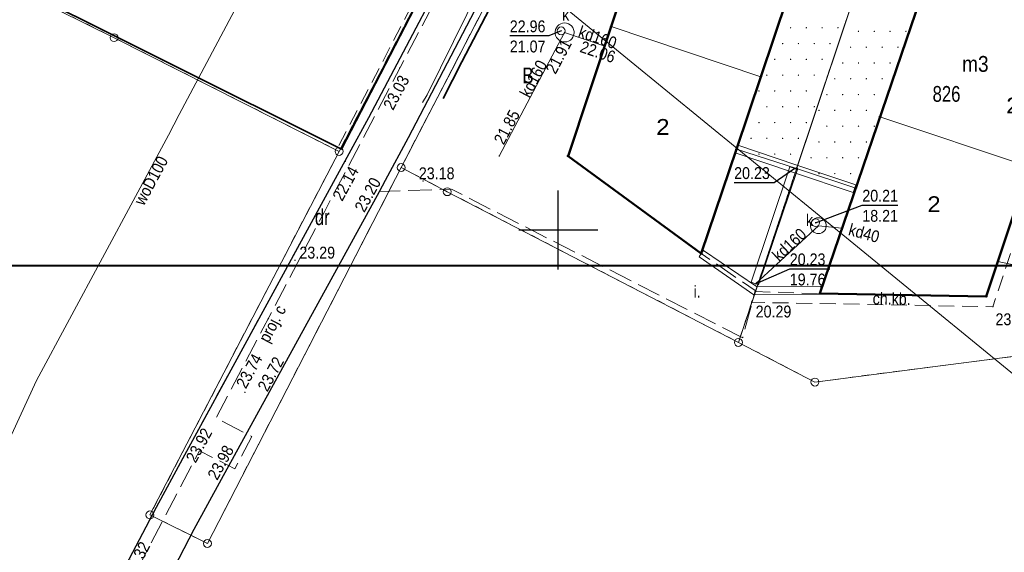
# Model space of a CAD drawing. Header units: metres. Extents: x 6530877 to 6534102, y 6042175 to 6045327.
# Tile 8 of 76: x 6532916 to 6532978, y 6043930 to 6043963. Entities that reach past the tile are written whole.
import ezdxf
from ezdxf.enums import TextEntityAlignment as Align

# ---------------------------------------------------------------- set-up
doc = ezdxf.new("R2010")
doc.units = ezdxf.units.M
doc.header["$MEASUREMENT"] = 0
for name, pattern in [('1.0_0.5', [1.5, 1, -0.5]), ('1.5_0.5', [2, 1.5, -0.5]), ('219-500', [0]), ('egug-500', [1, 0.5, -0.5]), ('suep_wn_500', [0])]:
    doc.linetypes.add(name, pattern=pattern)
doc.layers.get('0').update_dxf_attribs({"color": 2, "linetype": 'CONTINUOUS', "lineweight": 5})
for name, color, linetype in [('202-punkt graniczny', 7, 'CONTINUOUS'), ('210-oznaczenie konturu użytku gruntowego', 7, 'CONTINUOUS'), ('218-kontur użytku gruntowego', 7, 'CONTINUOUS'), ('219-działka ewidencyjna', 7, 'CONTINUOUS'), ('312-budynek ewidencyjny', 7, 'CONTINUOUS'), ('312-oznaczenie budynku ewidencyjnego', 7, 'CONTINUOUS'), ('312-oznaczenie budynku ewidencyjnego-Atr117', 7, 'CONTINUOUS'), ('320-blok - kondygnacja nadziemna', 7, 'CONTINUOUS'), ('320-blok - kondygnacja nadziemna-Atr25', 7, 'CONTINUOUS'), ('blok - nawis-Atr25', 7, 'CONTINUOUS'), ('chodnik', 7, 'CONTINUOUS'), ('chodnik-Atr17', 7, 'CONTINUOUS'), ('inny obiekt zagospodarowania terenu', 7, 'CONTINUOUS'), ('jezdnia', 7, 'CONTINUOUS'), ('komora podziemna', 7, 'CONTINUOUS'), ('krawężnik', 7, 'CONTINUOUS'), ('obszar utwardzony', 7, 'CONTINUOUS'), ('obszar utwardzony-Atr17', 7, 'CONTINUOUS'), ('odwodnienie liniowe', 7, 'CONTINUOUS'), ('ogrodzenie trwałe', 7, 'CONTINUOUS'), ('pikieta sztuczna', 7, 'CONTINUOUS'), ('pikieta sztuczna-Atr2', 7, 'CONTINUOUS'), ('przewód ciepłowniczy - ob. projektowany', 7, 'CONTINUOUS'), ('przewód ciepłowniczy - ob. projektowany-Atr1', 7, 'CONTINUOUS'), ('przewód elektroenergetyczny wysokiego napięcia', 7, 'CONTINUOUS'), ('przewód kanalizacyjny', 7, 'CONTINUOUS'), ('przewód kanalizacyjny-Atr1', 7, 'CONTINUOUS'), ('przewód wodociągowy', 7, 'CONTINUOUS'), ('przewód wodociągowy-Atr1', 7, 'CONTINUOUS'), ('Punkt budynku', 7, 'CONTINUOUS'), ('Ramki i opis wydruku', 7, 'CONTINUOUS'), ('rzędna', 7, 'CONTINUOUS'), ('rzędna-Atr2', 7, 'CONTINUOUS'), ('rzędna-Atr3', 7, 'CONTINUOUS'), ('wjazd do podziemia', 7, 'CONTINUOUS'), ('Wstawianie ramki sekcyjnej z opisem', 7, 'CONTINUOUS'), ('właz do komory lub kanału - okrągły', 7, 'CONTINUOUS'), ('właz do komory lub kanału - okrągły-Atr17', 7, 'CONTINUOUS'), ('ściana oporowa (linia)', 7, 'CONTINUOUS')]:
    doc.layers.add(name, color=color, linetype=linetype)
doc.styles.get("Standard").update_dxf_attribs({"font": 'Working1250', "width": 0.75})
doc.linetypes.add('902-500', pattern='A,3.75,0,[1,ksztalty.shx,S=0.5,R=0,X=0,Y=0],3.75', length=7.5)
doc.linetypes.add('otdn_500', pattern='A,5,0,[21,ksztalty.shx,S=0.5,R=0,X=-1,Y=0]', length=5)
doc.linetypes.add('sukl_500', pattern='A,0.35,0,[22,ksztalty.shx,S=0.5,R=0,X=0,Y=0]', length=0.35)

# ---------------------------------------------------------------- blocks, each defined once
blk = doc.blocks.new('PW02')
at = {"linetype": 'Continuous', "lineweight": 13}
h = blk.add_hatch(color=0, dxfattribs=at)
edge = h.paths.add_edge_path()
edge.add_arc((0, 0), 0.045, 0, 360)
blk = doc.blocks.new('PUNKTBUD')
at = {"color": 0}
blk.add_circle((0, 0), 0.045, dxfattribs=at)
blk = doc.blocks.new('202')
at = {"color": 0, "linetype": 'Continuous', "lineweight": 0}
blk.add_circle((0, 0), 0.25, dxfattribs=at)
blk = doc.blocks.new('PW01')
at = {"linetype": 'Continuous', "lineweight": 13}
h = blk.add_hatch(color=0, dxfattribs=at)
edge = h.paths.add_edge_path()
edge.add_arc((0, 0), 0.045, 0, 360)
blk = doc.blocks.new('US22')
at = {"color": 0, "linetype": 'Continuous', "lineweight": 13}
blk.add_circle((0, 0), 0.25, dxfattribs=at)
blk = doc.blocks.new('RAMKA500K')
at = {"color": 0}
for p, q in [((150, 197.5), (150, 202.5)), ((147.5, 200), (152.5, 200))]:
    blk.add_line(p, q, dxfattribs=at)

msp = doc.modelspace()

# ---------------------------------------------------------------- linework, layer by layer
at = {"layer": '218-kontur użytku gruntowego', "color": 3, "linetype": 'egug-500', "lineweight": 18, "flags": 128}
for points in [[(6532936.13, 6043954.97), (6532950.83, 6043983.22)], [(6532950.83, 6043983.22), (6532936.13, 6043954.97)], [(6532940.06, 6043953.95), (6532954.31, 6043981.42)], [(6532954.31, 6043981.42), (6532940.06, 6043953.95)], [(6532971.52, 6043973.1), (6532961.41, 6043942.88)], [(6532961.41, 6043942.88), (6532971.52, 6043973.1)], [(6532914.76, 6043965.71), (6532921.89, 6043962.17)], [(6532921.89, 6043962.17), (6532936.13, 6043954.97)], [(6532936.13, 6043954.97), (6532924.16, 6043931.96)], [(6532927.8, 6043930.15), (6532940.06, 6043953.95)], [(6532940.06, 6043953.95), (6532942.98, 6043952.42)], [(6532942.98, 6043952.42), (6532961.41, 6043942.88)], [(6532966.25, 6043940.37), (6532990.93, 6043943.57)], [(6532961.41, 6043942.88), (6532966.25, 6043940.37)], [(6532924.16, 6043931.96), (6532927.8, 6043930.15)]]:
    msp.add_lwpolyline(points, dxfattribs=at)
at = {"layer": '219-działka ewidencyjna', "color": 3, "linetype": '219-500', "lineweight": 18, "flags": 128}
for points in [[(6532936.13, 6043954.97), (6532950.83, 6043983.22)], [(6532940.06, 6043953.95), (6532954.31, 6043981.42)], [(6532961.41, 6043942.88), (6532971.52, 6043973.1)], [(6532914.76, 6043965.71), (6532921.89, 6043962.17)], [(6532921.89, 6043962.17), (6532936.13, 6043954.97)], [(6532924.16, 6043931.96), (6532936.13, 6043954.97)], [(6532927.8, 6043930.15), (6532940.06, 6043953.95)], [(6532940.06, 6043953.95), (6532942.98, 6043952.42)], [(6532961.41, 6043942.88), (6532942.98, 6043952.42)], [(6532966.25, 6043940.37), (6532990.93, 6043943.57)], [(6532961.41, 6043942.88), (6532966.25, 6043940.37)], [(6532924.16, 6043931.96), (6532927.8, 6043930.15)]]:
    msp.add_lwpolyline(points, dxfattribs=at)
at = {"layer": '312-budynek ewidencyjny', "color": 7, "linetype": 'Continuous', "lineweight": 50, "flags": 128}
for points in [[(6532966.23, 6043969.83), (6532962.82, 6043959.69)], [(6532966.56, 6043945.97), (6532973.84, 6043967.32)], [(6532953.36, 6043962.88), (6532954.2, 6043965.4)], [(6532950.63, 6043954.68), (6532953.36, 6043962.88)], [(6532962.82, 6043959.69), (6532961.29, 6043955.12)], [(6532980.69, 6043956.58), (6532977.09, 6043945.79)], [(6532959.06, 6043948.5), (6532950.63, 6043954.68)], [(6532961.29, 6043955.12), (6532959.06, 6043948.5)], [(6532977.09, 6043945.79), (6532966.56, 6043945.97)]]:
    msp.add_lwpolyline(points, dxfattribs=at)
at = {"layer": '320-blok - kondygnacja nadziemna', "color": 7, "linetype": 'Continuous', "lineweight": 18, "flags": 128}
for points in [[(6532970.37, 6043957.15), (6532979.83, 6043953.99), (6532980.69, 6043956.58), (6532979.47, 6043956.99), (6532983.28, 6043964.16), (6532973.84, 6043967.32)], [(6532953.36, 6043962.88), (6532950.63, 6043954.68), (6532959.06, 6043948.5), (6532962.82, 6043959.69)], [(6532970.37, 6043957.15), (6532979.83, 6043953.99), (6532977.09, 6043945.79), (6532966.56, 6043945.97)]]:
    msp.add_lwpolyline(points, close=True, dxfattribs=at)
at = {"layer": 'chodnik', "color": 7, "linetype": '1.0_0.5', "lineweight": 18, "flags": 128}
msp.add_lwpolyline([(6532966.16, 6043969.87), (6532973.84, 6043967.32), (6532983.28, 6043964.16), (6532979.47, 6043956.99), (6532980.69, 6043956.58), (6532979.83, 6043953.99), (6532977.09, 6043945.79), (6532966.56, 6043945.97), (6532962.47, 6043946.1), (6532962.24, 6043945.42), (6532977.52, 6043945.14), (6532980.05, 6043952.83), (6532989.5, 6043949.56), (6532986.18, 6043970.17), (6532985.98, 6043972.68), (6532981.79, 6043972.77), (6532976.48, 6043973.56), (6532974.17, 6043974.18), (6532971.87, 6043974.88), (6532968.73, 6043976.12)], close=True, dxfattribs=at)
at = {"layer": 'inny obiekt zagospodarowania terenu', "color": 7, "linetype": '1.0_0.5', "lineweight": 18, "flags": 128}
msp.add_lwpolyline([(6532936.12, 6043955.34), (6532951.1, 6043984.1), (6532945.44, 6043987.23)], dxfattribs=at)
at = {"layer": 'jezdnia', "color": 7, "linetype": '1.5_0.5', "lineweight": 18, "flags": 128}
msp.add_lwpolyline([(6532936.75, 6043954.81), (6532936.13, 6043953.69), (6532935.38, 6043952.3), (6532934.36, 6043950.46), (6532926.22, 6043935.52), (6532924.55, 6043932.44), (6532922.41, 6043928.33), (6532914.6, 6043913.08), (6532906.08, 6043896.58), (6532903.74, 6043895.6), (6532909.04, 6043892.93), (6532908.56, 6043895.04), (6532915.05, 6043907.66), (6532917.18, 6043912.04), (6532917.6, 6043912.86), (6532919.18, 6043915.94), (6532921.53, 6043920.5), (6532922.64, 6043922.67), (6532924.73, 6043926.73), (6532926.96, 6043931.06), (6532928.69, 6043934.23), (6532938.69, 6043952.43), (6532939.07, 6043953.16), (6532940.52, 6043955.86), (6532947.18, 6043968.59), (6532954.56, 6043982.73), (6532957.51, 6043983.83), (6532951.34, 6043987.05), (6532952.11, 6043984.06), (6532944.76, 6043969.95), (6532938, 6043957.1)], close=True, dxfattribs=at)
at = {"layer": 'komora podziemna', "color": 34, "linetype": 'Continuous', "lineweight": 18, "flags": 128}
for points in [[(6532949.97, 6043962.09), (6532949.89, 6043962.19), (6532949.84, 6043962.31), (6532949.81, 6043962.43), (6532949.81, 6043962.55), (6532949.84, 6043962.68), (6532949.89, 6043962.79), (6532949.96, 6043962.9), (6532950.05, 6043962.98), (6532950.16, 6043963.04), (6532950.28, 6043963.09), (6532950.4, 6043963.1), (6532950.53, 6043963.09), (6532950.65, 6043963.05), (6532950.76, 6043962.99), (6532950.85, 6043962.91), (6532950.93, 6043962.81), (6532950.98, 6043962.69), (6532951.01, 6043962.57), (6532951.01, 6043962.45), (6532950.98, 6043962.32), (6532950.93, 6043962.21), (6532950.86, 6043962.1), (6532950.77, 6043962.02), (6532950.66, 6043961.96), (6532950.54, 6043961.91), (6532950.42, 6043961.9), (6532950.29, 6043961.91), (6532950.17, 6043961.95), (6532950.06, 6043962.01)], [(6532966.1, 6043949.93), (6532966.04, 6043950.01), (6532966, 6043950.11), (6532965.97, 6043950.21), (6532965.97, 6043950.32), (6532965.99, 6043950.42), (6532966.03, 6043950.51), (6532966.09, 6043950.6), (6532966.17, 6043950.67), (6532966.26, 6043950.72), (6532966.36, 6043950.76), (6532966.46, 6043950.77), (6532966.57, 6043950.76), (6532966.67, 6043950.73), (6532966.76, 6043950.68), (6532966.84, 6043950.61), (6532966.9, 6043950.53), (6532966.94, 6043950.43), (6532966.97, 6043950.33), (6532966.97, 6043950.22), (6532966.95, 6043950.12), (6532966.91, 6043950.03), (6532966.85, 6043949.94), (6532966.77, 6043949.87), (6532966.68, 6043949.82), (6532966.58, 6043949.78), (6532966.48, 6043949.77), (6532966.37, 6043949.78), (6532966.27, 6043949.81), (6532966.18, 6043949.86)]]:
    msp.add_lwpolyline(points, close=True, dxfattribs=at)
at = {"layer": 'krawężnik', "color": 7, "linetype": 'Continuous', "lineweight": 25, "flags": 128}
msp.add_lwpolyline([(6532924.73, 6043926.73), (6532926.96, 6043931.06), (6532928.69, 6043934.23), (6532938.69, 6043952.43), (6532939.07, 6043953.16), (6532940.52, 6043955.86), (6532947.18, 6043968.59), (6532954.56, 6043982.73), (6532957.51, 6043983.83), (6532951.34, 6043987.05), (6532952.11, 6043984.06), (6532944.76, 6043969.95), (6532938, 6043957.1), (6532936.75, 6043954.81), (6532936.13, 6043953.69), (6532935.38, 6043952.3), (6532934.36, 6043950.46), (6532926.22, 6043935.52), (6532924.55, 6043932.44), (6532922.41, 6043928.33)], dxfattribs=at)
at = {"layer": 'obszar utwardzony', "color": 7, "linetype": '1.5_0.5', "lineweight": 18, "flags": 128}
msp.add_lwpolyline([(6532950.63, 6043954.68), (6532953.36, 6043962.88), (6532954.2, 6043965.4), (6532956.75, 6043973.03), (6532966.16, 6043969.87), (6532968.73, 6043976.12), (6532968.45, 6043976.25), (6532963.3, 6043978.79), (6532959.22, 6043980.96), (6532955.55, 6043983.07), (6532954.56, 6043982.73), (6532947.18, 6043968.59), (6532940.52, 6043955.86), (6532939.07, 6043953.16), (6532938.69, 6043952.43), (6532943.24, 6043952.58), (6532961.68, 6043943.18), (6532962.47, 6043946.16), (6532959.06, 6043948.5)], close=True, dxfattribs=at)
at = {"layer": 'odwodnienie liniowe', "color": 34, "linetype": 'CONTINUOUS', "lineweight": 18}
for p, q in [((6532961.3697, 6043955.357), (6532961.29, 6043955.12)), ((6532961.3697, 6043955.357), (6532965.0497, 6043954.117)), ((6532965.0497, 6043954.117), (6532968.8395, 6043952.847)), ((6532965.147, 6043953.8303), (6532962.687, 6043946.5303)), ((6532965.147, 6043953.8303), (6532964.91, 6043953.91)), ((6532968.8395, 6043952.847), (6532968.76, 6043952.61)), ((6532962.687, 6043946.5303), (6532962.45, 6043946.61))]:
    msp.add_line(p, q, dxfattribs=at)
at = {"layer": 'odwodnienie liniowe', "color": 34, "linetype": 'sukl_500', "lineweight": 18}
for p, q in [((6532961.2103, 6043954.883), (6532961.29, 6043955.12)), ((6532961.2103, 6043954.883), (6532964.8903, 6043953.643)), ((6532964.673, 6043953.9897), (6532962.213, 6043946.6897)), ((6532964.673, 6043953.9897), (6532964.91, 6043953.91)), ((6532964.8903, 6043953.643), (6532968.6805, 6043952.373)), ((6532968.6805, 6043952.373), (6532968.76, 6043952.61)), ((6532962.213, 6043946.6897), (6532962.45, 6043946.61))]:
    msp.add_line(p, q, dxfattribs=at)
at = {"layer": 'ogrodzenie trwałe', "color": 7, "linetype": '902-500', "lineweight": 35, "flags": 128}
for points in [[(6532943.85, 6043988.58), (6532951.41, 6043984.35), (6532936.29, 6043955.12), (6532902.4, 6043972.03)], [(6532954.61, 6043981.19), (6532943.91, 6043960.64), (6532942.71, 6043958.32)]]:
    msp.add_lwpolyline(points, dxfattribs=at)
at = {"layer": 'przewód ciepłowniczy - ob. projektowany', "color": 212, "linetype": '1.5_0.5', "lineweight": 18, "flags": 128}
msp.add_lwpolyline([(6533034.26, 6044093.78), (6533035.75, 6044096.13), (6533039.09, 6044093.93), (6533036.62, 6044090.04), (6533030.99, 6044081.1), (6533025.14, 6044084.81), (6533001.65, 6044048.03), (6532999.26, 6044049.54), (6532997.65, 6044047), (6533000.36, 6044045.25), (6532983.91, 6044019.4), (6532981.36, 6044021.03), (6532963.15, 6043992.64), (6532959.4, 6043995), (6532955.13, 6043997.41), (6532948.9, 6043986.51), (6532952.7, 6043984.45), (6532935.18, 6043951.11), (6532928.34, 6043938.1), (6532930.6, 6043936.93), (6532929.54, 6043934.88), (6532927.29, 6043936.02), (6532906.92, 6043897.01), (6532909.21, 6043895.77), (6532902.51, 6043882.97), (6532891.77, 6043888.56)], dxfattribs=at)
at = {"layer": 'przewód elektroenergetyczny wysokiego napięcia', "color": 1, "linetype": 'suep_wn_500', "lineweight": 18, "flags": 128}
msp.add_lwpolyline([(6533078.14, 6043859.67), (6532791.81, 6044093.74)], dxfattribs=at)
at = {"layer": 'przewód kanalizacyjny', "color": 34, "linetype": 'Continuous', "lineweight": 18, "flags": 128}
for points in [[(6532941.41, 6043958.06), (6532941.7, 6043958.56), (6532955.94, 6043987.41)], [(6532952.95, 6043961.64), (6532950.41, 6043962.5), (6532946.27, 6043954.68)], [(6532966.47, 6043950.27), (6532962.5, 6043946.59)], [(6532966.47, 6043950.27), (6532967.96, 6043950.11)], [(6532977.83, 6043948.01), (6532984.52, 6043946.59)]]:
    msp.add_lwpolyline(points, dxfattribs=at)
at = {"layer": 'przewód wodociągowy', "color": 5, "linetype": 'Continuous', "lineweight": 18, "flags": 128}
msp.add_lwpolyline([(6532910.65, 6043927.09), (6532912.47, 6043930.69), (6532916.98, 6043940.46), (6532925.34, 6043955.99), (6532926.01, 6043957.3), (6532936.18, 6043976.44), (6532939.47, 6043982.34), (6532944.56, 6043991.21)], dxfattribs=at)
at = {"layer": 'Ramki i opis wydruku', "color": 7, "linetype": 'Continuous', "lineweight": 13, "flags": 128}
for points in [[(6532806.32, 6043947.76), (6533221.72, 6043947.76), (6533221.72, 6044239.66), (6532806.32, 6044239.66)], [(6532806.32, 6043947.71), (6533221.72, 6043947.71), (6533221.72, 6044204.71), (6532806.32, 6044204.71)]]:
    msp.add_lwpolyline(points, close=True, dxfattribs=at)
at = {"layer": 'rzędna-Atr2', "color": 7, "flags": 128}
for points in [[(6532950.19, 6043962.6), (6532949.41, 6043962.28), (6532946.937, 6043962.28)], [(6532964.97, 6043953.88), (6532963.67, 6043952.99), (6532961.138, 6043952.99)], [(6532966.29, 6043950.46), (6532969.25, 6043951.56), (6532971.489, 6043951.56)], [(6532962.5, 6043946.59), (6532964.66, 6043947.53), (6532967.192, 6043947.53)]]:
    msp.add_lwpolyline(points, dxfattribs=at)
at = {"layer": 'wjazd do podziemia', "color": 7, "linetype": 'Continuous', "lineweight": 18, "flags": 128}
for points in [[(6532965.09, 6043953.88), (6532970.01, 6043968.58), (6532966.23, 6043969.83), (6532962.82, 6043959.69), (6532961.29, 6043955.12)], [(6532973.84, 6043967.32), (6532968.83, 6043952.65), (6532965.09, 6043953.88), (6532970.01, 6043968.58)]]:
    msp.add_lwpolyline(points, close=True, dxfattribs=at)
at = {"layer": 'Wstawianie ramki sekcyjnej z opisem', "color": 7, "linetype": 'Continuous', "lineweight": 13, "flags": 128}
for points in [[(6532950, 6043947.5), (6532950, 6043952.5)], [(6532947.5, 6043950), (6532952.5, 6043950)]]:
    msp.add_lwpolyline(points, dxfattribs=at)
at = {"layer": 'ściana oporowa (linia)', "color": 0, "lineweight": 18}
for p, q in [((6532958.9185, 6043948.2938), (6532959.06, 6043948.5)), ((6532962.3896, 6043945.8975), (6532958.9185, 6043948.2938)), ((6532966.6317, 6043945.94), (6532962.3896, 6043945.8975)), ((6532966.6317, 6043945.94), (6532966.63, 6043946.19))]:
    msp.add_line(p, q, dxfattribs=at)
at = {"layer": 'ściana oporowa (linia)', "color": 0, "linetype": 'otdn_500', "lineweight": 18}
for p, q in [((6532959.2015, 6043948.7062), (6532959.06, 6043948.5)), ((6532962.5504, 6043946.4225), (6532959.2015, 6043948.7062)), ((6532966.6283, 6043946.44), (6532962.5504, 6043946.4225)), ((6532966.6283, 6043946.44), (6532966.63, 6043946.19))]:
    msp.add_line(p, q, dxfattribs=at)

# ---------------------------------------------------------------- block references
at = {"layer": '202-punkt graniczny', "color": 3, "linetype": 'Continuous', "lineweight": 18}
for p in [(6532921.89, 6043962.17), (6532936.13, 6043954.97), (6532940.06, 6043953.95), (6532942.98, 6043952.42), (6532961.41, 6043942.88), (6532966.25, 6043940.37), (6532924.16, 6043931.96), (6532927.8, 6043930.15)]:
    msp.add_blockref('202', p, dxfattribs=at)
at = {"layer": 'pikieta sztuczna', "color": 7, "linetype": 'Continuous', "lineweight": 13}
for p in [(6532939.96, 6043960.26), (6532936.52, 6043954.34), (6532939.07, 6043953.16), (6532941.45, 6043953.1), (6532933.34, 6043948.08), (6532962.24, 6043945.42), (6532977.52, 6043945.14), (6532930.17, 6043939.72), (6532931.62, 6043939.55), (6532926.22, 6043935.52), (6532928.69, 6043934.23)]:
    msp.add_blockref('PW01', p, dxfattribs=at)
at = {"layer": 'Punkt budynku', "color": 5, "linetype": 'Continuous', "lineweight": 18}
for p in [(6532953.36, 6043962.88), (6532962.82, 6043959.69), (6532970.37, 6043957.15), (6532950.63, 6043954.68), (6532961.29, 6043955.12), (6532965.09, 6043953.88), (6532968.83, 6043952.65), (6532959.06, 6043948.5), (6532966.56, 6043945.97), (6532977.09, 6043945.79)]:
    msp.add_blockref('PUNKTBUD', p, dxfattribs=at)
at = {"layer": 'rzędna', "color": 34, "linetype": 'Continuous', "lineweight": 18}
for p in [(6532950.19, 6043962.6), (6532950.41, 6043962.5), (6532950.41, 6043962.5), (6532946.27, 6043954.68), (6532964.97, 6043953.88), (6532966.29, 6043950.46), (6532962.5, 6043946.59)]:
    msp.add_blockref('PW01', p, dxfattribs=at)
at = {"layer": 'wjazd do podziemia', "color": 7, "linetype": 'Continuous', "lineweight": 18}
for p in [(6532964.708, 6043962.798), (6532965.708, 6043962.798), (6532966.708, 6043962.798), (6532967.708, 6043962.798), (6532969.008, 6043962.568), (6532970.008, 6043962.568), (6532971.008, 6043962.568), (6532972.008, 6043962.568), (6532964.208, 6043961.798), (6532965.208, 6043961.798), (6532966.208, 6043961.798), (6532967.208, 6043961.798), (6532968.508, 6043961.568), (6532969.508, 6043961.568), (6532970.508, 6043961.568), (6532971.508, 6043961.568), (6532963.708, 6043960.798), (6532964.708, 6043960.798), (6532965.708, 6043960.798), (6532966.708, 6043960.798), (6532968.008, 6043960.568), (6532969.008, 6043960.568), (6532970.008, 6043960.568), (6532971.008, 6043960.568), (6532963.208, 6043959.798), (6532964.208, 6043959.798), (6532965.208, 6043959.798), (6532966.208, 6043959.798), (6532967.508, 6043959.568), (6532968.508, 6043959.568), (6532969.508, 6043959.568), (6532970.508, 6043959.568), (6532962.708, 6043958.798), (6532963.708, 6043958.798), (6532964.708, 6043958.798), (6532965.708, 6043958.798), (6532967.008, 6043958.568), (6532968.008, 6043958.568), (6532969.008, 6043958.568), (6532970.008, 6043958.568), (6532963.208, 6043957.798), (6532964.208, 6043957.798), (6532965.208, 6043957.798), (6532966.208, 6043957.798), (6532966.508, 6043957.568), (6532967.508, 6043957.568), (6532968.508, 6043957.568), (6532969.508, 6043957.568), (6532962.708, 6043956.798), (6532963.708, 6043956.798), (6532964.708, 6043956.798), (6532965.708, 6043956.798), (6532967.008, 6043956.568), (6532968.008, 6043956.568), (6532969.008, 6043956.568), (6532970.008, 6043956.568), (6532962.208, 6043955.798), (6532963.208, 6043955.798), (6532964.208, 6043955.798), (6532965.208, 6043955.798), (6532966.508, 6043955.568), (6532967.508, 6043955.568), (6532968.508, 6043955.568), (6532969.508, 6043955.568), (6532962.708, 6043954.798), (6532963.708, 6043954.798), (6532964.708, 6043954.798), (6532966.008, 6043954.568), (6532967.008, 6043954.568), (6532968.008, 6043954.568), (6532969.008, 6043954.568), (6532966.508, 6043953.568), (6532967.508, 6043953.568), (6532968.508, 6043953.568)]:
    msp.add_blockref('PW02', p, dxfattribs=at)
at = {"layer": 'Wstawianie ramki sekcyjnej z opisem', "color": 7, "linetype": 'Continuous', "lineweight": 13}
msp.add_blockref('RAMKA500K', (6532800, 6043750), dxfattribs=at)
at = {"layer": 'właz do komory lub kanału - okrągły', "color": 7, "linetype": 'Continuous', "lineweight": 18}
for p in [(6532950.19, 6043962.6), (6532966.29, 6043950.46)]:
    msp.add_blockref('US22', p, dxfattribs=at)

# ---------------------------------------------------------------- texts
at = {"layer": '210-oznaczenie konturu użytku gruntowego', "color": 3, "linetype": 'Continuous', "lineweight": 18, "width": 0.79}
msp.add_text('B', height=1, dxfattribs=at).set_placement((6532948.09, 6043959.78), align=Align.MIDDLE_CENTER)
msp.add_text('dr', height=1, dxfattribs=at).set_placement((6532934.6, 6043950.31))
at = {"layer": '312-oznaczenie budynku ewidencyjnego', "color": 7, "linetype": 'Continuous', "lineweight": 18, "width": 0.79}
msp.add_text('826', height=1, dxfattribs=at).set_placement((6532973.7, 6043958.11))
at = {"layer": '312-oznaczenie budynku ewidencyjnego-Atr117', "color": 7, "width": 0.9}
msp.add_text('m3', height=1, dxfattribs=at).set_placement((6532975.57, 6043960.01))
at = {"layer": '320-blok - kondygnacja nadziemna-Atr25', "color": 7, "width": 1.125}
for p in [(6532956.21, 6043956.02), (6532973.37, 6043951.13)]:
    msp.add_text('2', height=1, dxfattribs=at).set_placement(p)
at = {"layer": 'blok - nawis-Atr25', "color": 7, "width": 1.125}
msp.add_text('2/3', height=1, dxfattribs=at).set_placement((6532980.45, 6043957.38), align=Align.RIGHT)
at = {"layer": 'chodnik-Atr17', "color": 7, "width": 0.9}
msp.add_text('ch.kb.', height=0.75, rotation=-1.05, dxfattribs=at).set_placement((6532969.9, 6043945.29))
at = {"layer": 'obszar utwardzony-Atr17', "color": 7, "width": 0.9}
msp.add_text('i.', height=0.75, dxfattribs=at).set_placement((6532958.57, 6043945.72))
at = {"layer": 'pikieta sztuczna-Atr2', "color": 7, "width": 0.9}
for s, rotation, p in [('23.03', 62.068, (6532939.55, 6043957.53)), ('22.14', 61.309, (6532936.33, 6043951.77)), ('23.20', 61.262, (6532937.73, 6043951.06)), ('23.74', 61.262, (6532930.23, 6043939.9)), ('23.72', 61.262, (6532931.59, 6043939.71)), ('23.92', 61.309, (6532927.05, 6043935.2)), ('23.98', 61.262, (6532928.42, 6043934.11)), ('24.32', 62.495, (6532923.16, 6043928))]:
    msp.add_text(s, height=0.75, rotation=rotation, dxfattribs=at).set_placement(p)
for s, p in [('23.18', (6532941.18, 6043953.96)), ('23.29', (6532933.62, 6043948.94)), ('20.29', (6532962.5, 6043945.21)), ('23.20', (6532977.68, 6043944.72))]:
    msp.add_text(s, height=0.75, dxfattribs=at).set_placement(p, align=Align.TOP_LEFT)
at = {"layer": 'przewód ciepłowniczy - ob. projektowany-Atr1', "color": 212, "width": 0.9}
msp.add_text('proj. c', height=0.75, rotation=62.267, dxfattribs=at).set_placement((6532931, 6043943.15), align=Align.TOP_LEFT)
at = {"layer": 'przewód kanalizacyjny-Atr1', "color": 34, "width": 0.9}
for s, rotation, p in [('kd160', -18.705, (6532951.21, 6043962.23)), ('kd160', 62.102, (6532948.19, 6043958.31)), ('kd40', 344.772, (6532968.32, 6043949.69)), ('kd160', 42.829, (6532963.98, 6043947.96))]:
    msp.add_text(s, height=0.75, rotation=rotation, dxfattribs=at).set_placement(p)
at = {"layer": 'przewód wodociągowy-Atr1', "color": 5, "width": 0.9}
msp.add_text('woD100', height=0.75, rotation=61.706, dxfattribs=at).set_placement((6532923.11, 6043951.84), align=Align.TOP_LEFT)
at = {"layer": 'rzędna-Atr2', "color": 34, "width": 0.9}
for s, p in [('22.96', (6532946.937, 6043962.288)), ('20.23', (6532961.138, 6043952.998)), ('20.21', (6532969.25, 6043951.567)), ('20.23', (6532964.66, 6043947.538))]:
    msp.add_text(s, height=0.75, dxfattribs=at).set_placement(p, align=Align.BOTTOM_LEFT)
msp.add_text('21.91', height=0.75, rotation=62.102, dxfattribs=at).set_placement((6532949.17, 6043960.16), align=Align.TOP_LEFT)
for s, rotation, p in [('22.06', 341.294, (6532951.32, 6043961.28)), ('21.85', 62.102, (6532946.55, 6043955.34))]:
    msp.add_text(s, height=0.75, rotation=rotation, dxfattribs=at).set_placement(p)
at = {"layer": 'rzędna-Atr3', "color": 34, "width": 0.9}
for s, p in [('21.07', (6532946.937, 6043961.013)), ('18.21', (6532969.25, 6043950.292)), ('19.76', (6532964.66, 6043946.263))]:
    msp.add_text(s, height=0.75, dxfattribs=at).set_placement(p, align=Align.BOTTOM_LEFT)
at = {"layer": 'właz do komory lub kanału - okrągły-Atr17', "color": 7, "width": 0.9}
for p in [(6532950.25, 6043963.25), (6532965.68, 6043950.24)]:
    msp.add_text('k', height=0.75, dxfattribs=at).set_placement(p)

doc.saveas('drawing.dxf')
